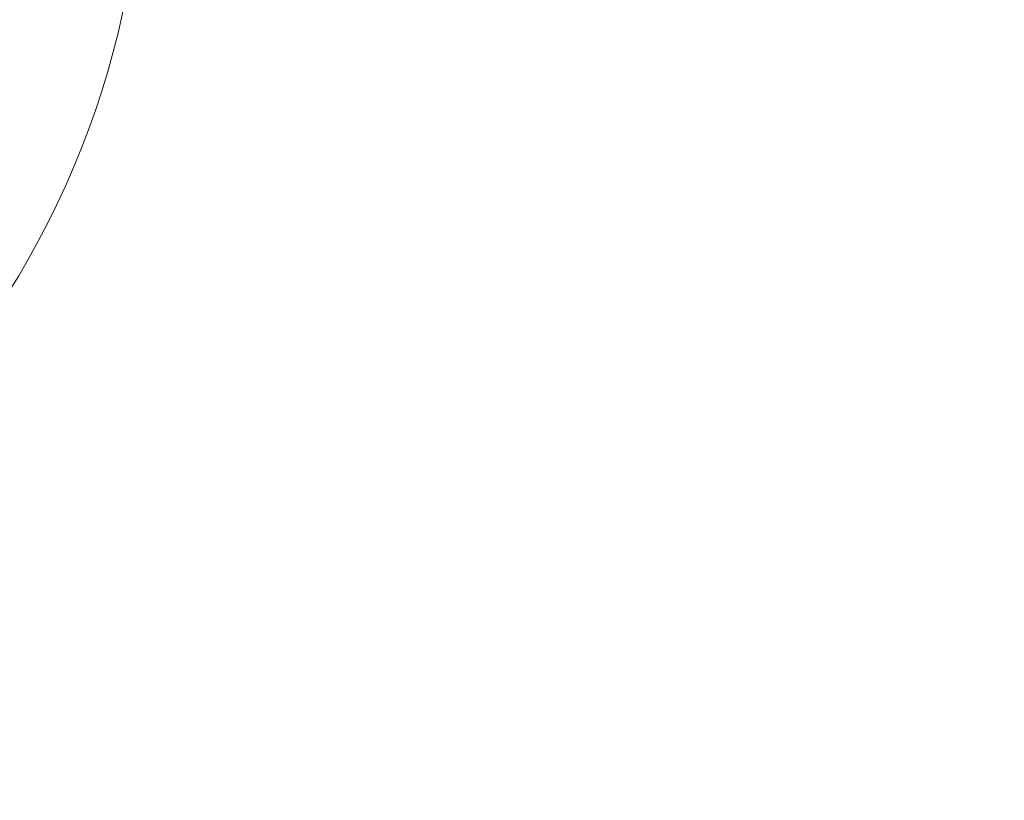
# Model space of a CAD drawing. Header units: millimetres. Extents: x 0 to 14900, y 0 to 10500.
# Tile 39 of 47: x 11682 to 12790, y 4635 to 5513. Entities that reach past the tile are written whole.
import ezdxf

# ---------------------------------------------------------------- set-up
doc = ezdxf.new("R2010")
doc.units = ezdxf.units.MM
doc.header["$LTSCALE"] = 25
doc.styles.add('SLDTEXTSTYLE0', font='TXT', dxfattribs={"width": 0.605})
doc.dimstyles.new('SLDDIMSTYLE2', dxfattribs={"dimtxt": 87.5, "dimasz": 87.5, "dimexe": 0, "dimexo": 0.0625, "dimgap": 21.875, "dimtad": 1, "dimdec": 4, "dimlfac": 25, "dimzin": 12, "dimdsep": 46, "dimtxsty": 'SLDTEXTSTYLE0', "dimsah": 1, "dimcen": 0.09, "dimadec": 1, "dimazin": 3, "dimtfac": 1, "dimtofl": 0, "dimtmove": 0, "dimatfit": 3, "dimfxl": 1, "dimfrac": 2, "dimtolj": 1, "dimtzin": 12, "dimarcsym": 0})

# ---------------------------------------------------------------- blocks, each defined once
blk = doc.blocks.new('_D_7')
at = {"color": 7, "linetype": 'Continuous', "lineweight": 0}
for p, q in [((12131.9, 5733.8), (13924.7, 5733.8)), ((7972.6, 5230.6), (7775.4, 5195.8))]:
    blk.add_line(p, q, dxfattribs=at)
at = {"color": 7, "linetype": 'Continuous', "lineweight": 18}
blk.add_arc((10826.5, 5733.8), 3060.7, 190, 0, dxfattribs=at)
for points in [[(13887.2, 5733.8), (13873.5, 5646.5), (13898.5, 5646.1)], [(7812.3, 5202.3), (7816.5, 5114), (7841, 5118.7)]]:
    blk.add_solid(points, dxfattribs=at)
at = {"color": 7, "linetype": 'Continuous', "lineweight": 18, "insert": (10959.6, 2786.3), "char_height": 87.5, "attachment_point": 1, "rotation": 5, "style": 'SLDTEXTSTYLE0'}
blk.add_mtext('170°', dxfattribs=at)

msp = doc.modelspace()

# ---------------------------------------------------------------- linework, layer by layer
at = {"color": 7, "linetype": 'Continuous', "lineweight": 18}
for radius in [2848, 994]:
    msp.add_arc((10826.5253734, 5733.8100723), radius, 190, 170, dxfattribs=at)

# ---------------------------------------------------------------- dimensions: what is measured, and where the dimension line sits
dim = msp.add_angular_dim_2l(base=(11093.2840942, 2684.7439413), line1=((9847.6264669, 5561.2037837), (8021.7928928, 5239.2600623)), line2=((12081.864904, 5733.8100723), (9571.1858428, 5733.8100723)), dimstyle='SLDDIMSTYLE2', dxfattribs=at)
dim.commit()
dim.dimension.update_dxf_attribs({"geometry": '_D_7', "text_midpoint": (11093.2840942, 2684.7439413), "dimtype": 162})

doc.saveas('drawing.dxf')
